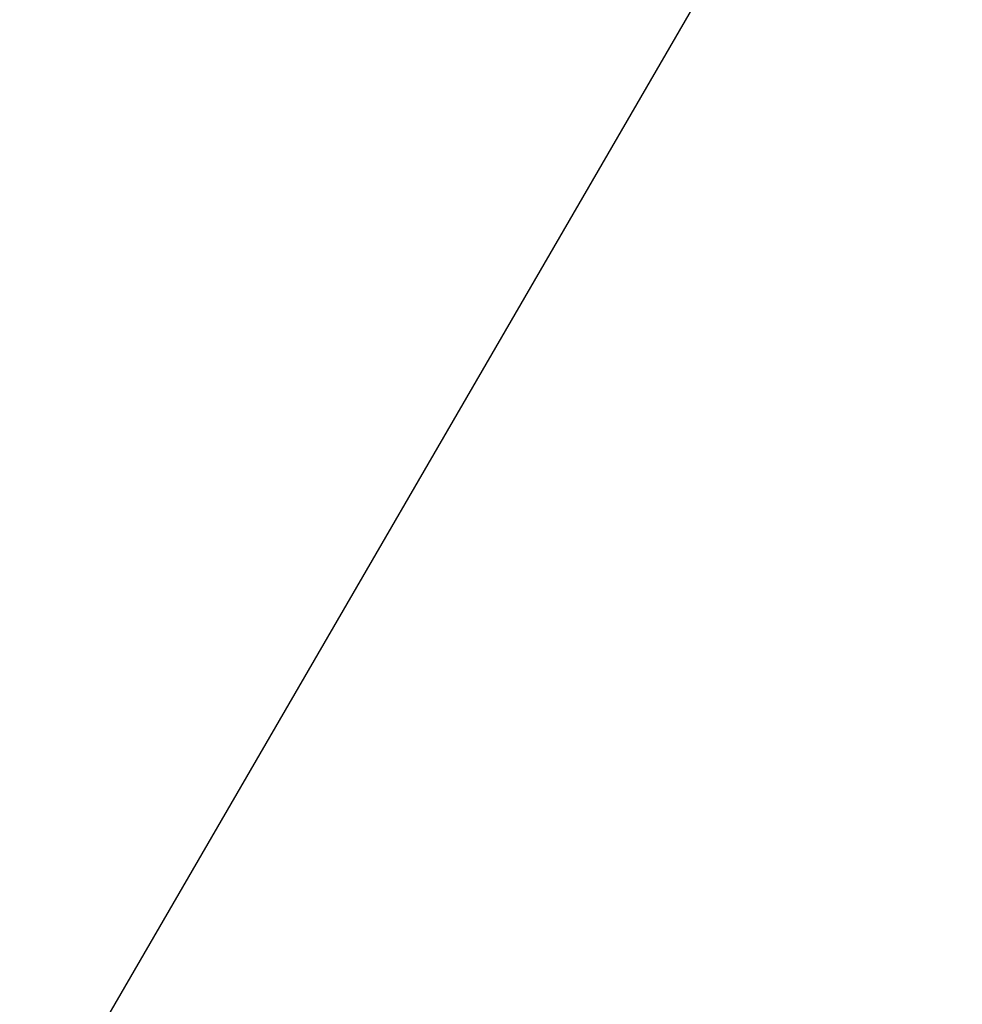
# Model space of a CAD drawing. Header units: millimetres. Extents: x 0 to 658, y -2 to 210.
# Tile 16 of 25: x 221.84 to 228.8, y 120.5 to 127.77. Entities that reach past the tile are written whole.
import ezdxf

# ---------------------------------------------------------------- set-up
doc = ezdxf.new("R2010")
doc.units = ezdxf.units.MM
doc.layers.add('图框', color=7, linetype='Continuous')
doc.dimstyles.new('SLDDIMSTYLE4', dxfattribs={"dimtxt": 0.18, "dimasz": 1.016, "dimexe": 0, "dimexo": 0.0625, "dimgap": 0, "dimtad": 0, "dimtih": 1, "dimtoh": 1, "dimdec": 0, "dimrnd": 1e-09, "dimzin": 0, "dimdsep": 46, "dimtxsty": 'Standard', "dimblk1": 'DOT', "dimblk2": 'DOT', "dimsah": 1, "dimcen": 0.09, "dimadec": 0, "dimazin": 0, "dimtfac": 1.016, "dimtdec": 0, "dimtofl": 0, "dimtmove": 0, "dimatfit": 3, "dimldrblk": 'DOT', "dimfxl": 0, "dimfrac": 2, "dimtolj": 1, "dimtzin": 0, "dimarcsym": 0})

# ---------------------------------------------------------------- blocks, each defined once
blk = doc.blocks.new('_DOT')
at = {"color": 0, "linetype": 'ByBlock', "lineweight": -2}
blk.add_line((-0.5, 0), (-1, 0), dxfattribs=at)
at = {"color": 0, "linetype": 'ByBlock', "const_width": 0.5}
blk.add_lwpolyline([(-0.25, 0, 1), (0.25, 0, 1)], format="xyb", close=True, dxfattribs=at)

msp = doc.modelspace()

# ---------------------------------------------------------------- leaders
at = {"layer": '图框'}
msp.add_leader([(228.29300899, 130.42043639), (179.44219653, 46.15035307)], dimstyle='SLDDIMSTYLE4', dxfattribs=at)

doc.saveas('drawing.dxf')
